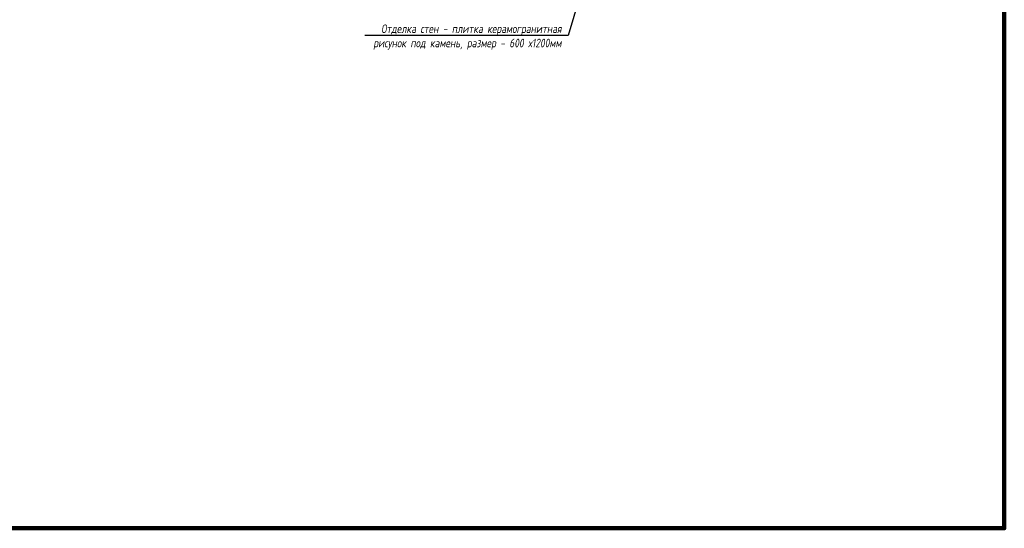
# Model space of a CAD drawing. Header units: millimetres. Extents: x -57162 to 485422, y -209335 to -9481.
# Tile 41 of 256: x 96853 to 112922, y -209335 to -201041. Entities that reach past the tile are written whole.
import ezdxf
from ezdxf import colors
from ezdxf.entities.mleader import LeaderData, LeaderLine
from ezdxf.math import Vec2, Vec3

# ---------------------------------------------------------------- set-up
doc = ezdxf.new("R2010")
doc.units = ezdxf.units.MM
doc.layers.get('Defpoints').update_dxf_attribs({"color": 31})
doc.layers.add('dim_per', color=7, linetype='Continuous', lineweight=9, true_color=0x1c3800)
doc.styles.add('fl_iso paper', font='isocpeur.ttf', dxfattribs={"width": 0.8, "oblique": 10})

msp = doc.modelspace()

# ---------------------------------------------------------------- linework, layer by layer
at = {"layer": 'Defpoints', "color": 1, "lineweight": 100}
msp.add_lwpolyline([(112921.7, -185610.3), (-57162.1, -185610.3), (-57162.1, -209334.7), (112921.7, -209334.7)], close=True, dxfattribs=at)

# ---------------------------------------------------------------- leaders
at = {"layer": 'dim_per', "linetype": 'ByBlock'}
ml = msp.add_multileader_mtext('Standard', dxfattribs=at)
ml.set_content('Отделка стен - плитка керамогранитная\\Pрисунок под камень, размер - 600 х1200мм', color=256, style='fl_iso paper')
ml.set_leader_properties()
ml.build(insert=Vec2(0, 0))
ml.multileader.update_dxf_attribs({"text_left_attachment_type": 6, "text_right_attachment_type": 6, "dogleg_length": 252.8})
ctx = ml.context
ctx.base_point, ctx.char_height, ctx.plane_origin = Vec3(102522.8, -201300.4), 140, Vec3(105795.2, -199487.5)
ctx.left_attachment, ctx.right_attachment, ctx.text_align_type = 6, 6, 2
notes = []
notes.append((ctx, [(1, (1, 1, 0), (105806.3, -201300.4), (-1, 0), 108.6, [(0, [(106340.5, -199487.5)], 0, [])])]))
ctx.mtext.insert, ctx.mtext.alignment, ctx.mtext.flow_direction = Vec3(105695.7, -201118.4), 3, 5
for ctx, leaders in notes:
    for number, flags, end, landing, length, lines in leaders:
        leader = LeaderData()
        leader.index, (leader.has_last_leader_line, leader.has_dogleg_vector, leader.attachment_direction) = number, flags
        leader.last_leader_point, leader.dogleg_vector, leader.dogleg_length = Vec3(end), Vec3(landing), length
        for number, points, colour, breaks in lines:
            line = LeaderLine()
            line.index, line.vertices, line.color, line.breaks = number, Vec3.list(points), colors.encode_raw_color(colour), breaks
            leader.lines.append(line)
        ctx.leaders.append(leader)

doc.saveas('drawing.dxf')
